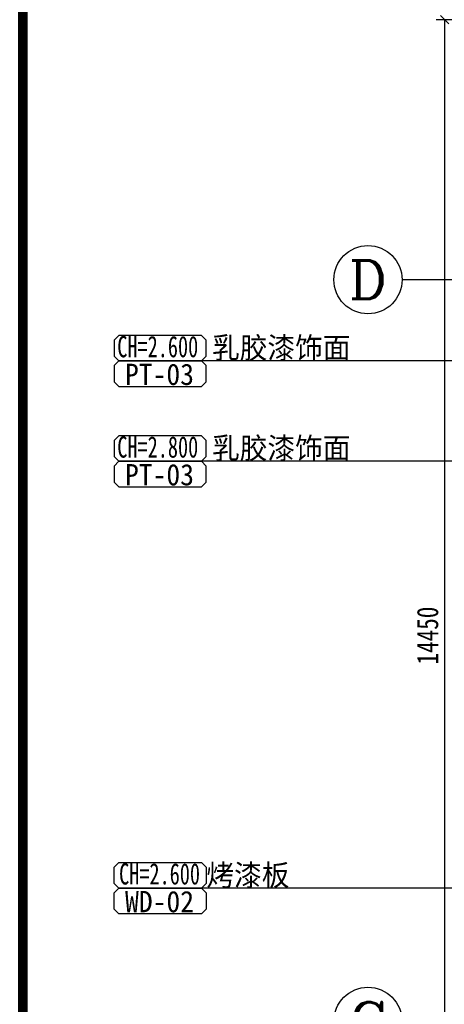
# Model space of a CAD drawing. Header units: millimetres. Extents: x -539149 to -534375, y 505028 to 505469.
# Tile 54 of 135: x -536751 to -536701, y 505250 to 505365. Entities that reach past the tile are written whole.
import ezdxf
from ezdxf.enums import TextEntityAlignment as Align

# ---------------------------------------------------------------- set-up
doc = ezdxf.new("R2010")
doc.units = ezdxf.units.MM
doc.header["$LTSCALE"] = 10
for name, color, linetype in [('A-建筑-拆墙', 251, 'Continuous'), ('A-建筑-窗户', 4, 'Continuous'), ('A-建筑-轴号', 3, 'Continuous'), ('A2图框$0$E-图框', 100, 'Continuous'), ('AXIS_TEXT', 50, 'Continuous'), ('B-平面-尺寸', 8, 'Continuous'), ('E--图例', 3, 'Continuous'), ('E-文本', 7, 'Continuous'), ('F-文本', 61, 'Continuous')]:
    doc.layers.add(name, color=color, linetype=linetype)
doc.styles.add('-宋体', font='txt', dxfattribs={"width": 0.8})
doc.styles.add('_TCH_AXIS', font='COMPLEX', dxfattribs={"bigfont": 'GBCBIG'})
doc.styles.add('CCD_DIM', font='txt', dxfattribs={"width": 0.8})
doc.styles.add('COMPLEX', font='COMPLEX')
doc.styles.add('TXT', font='gbenor.shx', dxfattribs={"width": 0.7})
doc.dimstyles.new('1', dxfattribs={"dimscale": 0, "dimtxt": 2.5, "dimasz": 1.5, "dimexe": 1, "dimexo": 0, "dimgap": 0.3, "dimtad": 1, "dimdec": 0, "dimzin": 0, "dimdsep": 46, "dimtxsty": 'Standard', "dimblk": 'ARCHTICK', "dimcen": 0.09, "dimclrd": 8, "dimclre": 8, "dimclrt": 4, "dimadec": 0, "dimazin": 0, "dimtfac": 1, "dimtdec": 0, "dimtix": 1, "dimtofl": 0, "dimtmove": 2, "dimatfit": 3, "dimldrblk": 'DOTSMALL', "dimfxl": 5, "dimfxlon": 1, "dimtolj": 1, "dimtzin": 0, "dimarcsym": 0})
doc.dimstyles.new('1-1', dxfattribs={"dimscale": 0, "dimtxt": 2.5, "dimasz": 1, "dimexe": 1, "dimexo": 1, "dimgap": 0.75, "dimtad": 1, "dimdec": 0, "dimrnd": 0.004999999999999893, "dimzin": 0, "dimdsep": 46, "dimtxsty": 'CCD_DIM', "dimblk": 'ARCHTICK', "dimcen": 0.13, "dimclrd": 44, "dimclre": 44, "dimclrt": 50, "dimadec": 0, "dimazin": 0, "dimtfac": 1, "dimtdec": 0, "dimtix": 1, "dimtmove": 2, "dimatfit": 3, "dimldrblk": 'HBA_Leader_Dot', "dimfxl": 5, "dimfxlon": 1, "dimtvp": 1, "dimtolj": 1, "dimtzin": 0, "dimarcsym": 0})

# ---------------------------------------------------------------- blocks, each defined once
blk = doc.blocks.new('_ArchTick')
at = {"color": 0, "linetype": 'ByBlock', "const_width": 0.15}
blk.add_lwpolyline([(-0.5, -0.5), (0.5, 0.5)], dxfattribs=at)
blk = doc.blocks.new('HBA_Leader_Dot')
at = {"color": 0, "linetype": 'ByBlock'}
blk.add_line((-5, 0), (-10, 0), dxfattribs=at)
at = {"color": 0, "linetype": 'ByBlock', "const_width": 5}
blk.add_lwpolyline([(-2.5, 0, 1), (2.5, 0, 1)], format="xyb", close=True, dxfattribs=at)
blk = doc.blocks.new('_AXISO')
blk.add_circle((0, 0), 0.5)
at = {"layer": 'AXIS_TEXT', "style": 'COMPLEX', "width": 1.041666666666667}
blk.add_attdef('A', text='', height=0.56, dxfattribs=at).set_placement((-0.25, -0.28), (0.25, -0.28), align=Align.FIT)
blk = doc.blocks.new('A2图框')
at = {"layer": 'A2图框$0$E-图框', "color": 4, "const_width": 1.131313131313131}
blk.add_lwpolyline([(-363.4031259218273, 295.2979469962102), (209.3847528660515, 295.2979469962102), (209.3847528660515, -104.9040732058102), (-363.4031259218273, -104.9040732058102)], close=True, dxfattribs=at)
blk = doc.blocks.new('材料编号1')
at = {"layer": 'E--图例', "color": 3}
blk.add_lwpolyline([(8.715155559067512, -1.898066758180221), (8.715155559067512, -0.6366033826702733), (8.345887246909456, -0.2673350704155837), (1.889200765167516, -0.2673350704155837), (1.519932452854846, -0.6366033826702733), (1.519932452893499, -1.898066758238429), (1.889200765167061, -2.267335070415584), (8.345887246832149, -2.26733507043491)], close=True, dxfattribs=at)
at = {"layer": 'E-文本', "style": 'TXT', "width": 0.7}
blk.add_attdef('编号', (1.608281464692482, -2.295733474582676), '', height=2, dxfattribs=at)

msp = doc.modelspace()

# ---------------------------------------------------------------- linework, layer by layer
at = {"layer": 'A-建筑-轴号', "ltscale": 0.01}
msp.add_line((-536691.1732111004, 505334.6987272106, 0.06894340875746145), (-536706.1732111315, 505334.6987272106, 0.06894340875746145), dxfattribs=at)

# ---------------------------------------------------------------- block references
at = {"layer": 'A-建筑-窗户', "ltscale": 0.5}
msp.add_blockref('A2图框', (-536387.2452260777, 505153.3127202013), dxfattribs=at)
at = {"layer": 'A-建筑-轴号', "ltscale": 0.01}
ref = msp.add_blockref('_AXISO', (-536710.1732111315, 505334.6987272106, 0.06894340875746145), dxfattribs=dict(at, xscale=8, yscale=8, zscale=8))
ref.add_attrib('A', 'D', dxfattribs={"layer": 'AXIS_TEXT', "height": 4.525483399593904, "style": '_TCH_AXIS', "width": 1.235294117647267}).set_placement((-536712.4359528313, 505332.4359855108, 0.06894340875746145), (-536707.9104694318, 505332.4359855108, 0.06894340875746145), align=Align.FIT)
ref = msp.add_blockref('_AXISO', (-536710.1732111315, 505247.6987272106, 0.06894340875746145), dxfattribs=dict(at, xscale=8, yscale=8, zscale=8))
ref.add_attrib('A', 'C', dxfattribs={"layer": 'AXIS_TEXT', "height": 4.525483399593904, "style": '_TCH_AXIS', "width": 1.400000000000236}).set_placement((-536712.4359528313, 505245.4359855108, 0.06894340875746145), (-536707.9104694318, 505245.4359855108, 0.06894340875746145), align=Align.FIT)
at = {"layer": 'F-文本', "color": 43}
ref = msp.add_blockref('材料编号1', (-536726.8436344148, 505324.7713179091), dxfattribs=dict(at, xscale=1.5, yscale=1.5, zscale=1.5, rotation=180))
ref.add_attrib('编号', 'CH=2.600', (-536739.5580614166, 505325.6023469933), dxfattribs={"color": 7, "height": 2.5, "style": '-宋体', "width": 0.6970431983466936})
ref = msp.add_blockref('材料编号1', (-536726.8436344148, 505321.7713179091), dxfattribs=dict(at, xscale=1.5, yscale=1.5, zscale=1.5, rotation=180))
ref.add_attrib('编号', 'PT-03', (-536738.6596770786, 505322.3488208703), dxfattribs={"color": 7, "height": 2.5, "style": '-宋体', "width": 0.9515624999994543})
ref = msp.add_blockref('材料编号1', (-536726.8436344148, 505312.9974858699), dxfattribs=dict(at, xscale=1.5, yscale=1.5, zscale=1.5, rotation=180))
ref.add_attrib('编号', 'CH=2.800', (-536739.5580614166, 505313.8285149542), dxfattribs={"color": 7, "height": 2.5, "style": '-宋体', "width": 0.6970431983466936})
ref = msp.add_blockref('材料编号1', (-536726.8436344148, 505309.9974858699), dxfattribs=dict(at, xscale=1.5, yscale=1.5, zscale=1.5, rotation=180))
ref.add_attrib('编号', 'PT-03', (-536738.6596770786, 505310.5749888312), dxfattribs={"color": 7, "height": 2.5, "style": '-宋体', "width": 0.9515624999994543})
ref = msp.add_blockref('材料编号1', (-536742.1962664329, 505262.9218811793), dxfattribs=dict(at, xscale=-1.5, yscale=1.5, zscale=1.5, rotation=180))
ref.add_attrib('编号', 'CH=2.600', (-536739.3469369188, 505263.7529102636), dxfattribs={"color": 7, "height": 2.5, "style": '-宋体', "width": 0.6970431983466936})
ref = msp.add_blockref('材料编号1', (-536742.1962664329, 505259.9218811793), dxfattribs=dict(at, xscale=-1.5, yscale=1.5, zscale=1.5, rotation=180))
ref.add_attrib('编号', 'WD-02', (-536738.6535310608, 505260.4993841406), dxfattribs={"color": 7, "height": 2.5, "style": '-宋体', "width": 0.9515624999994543})

# ---------------------------------------------------------------- texts
at = {"layer": 'E-文本', "char_height": 2.5, "width": 67.27353787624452, "attachment_point": 7, "style": '-宋体'}
for s, insert in [('{\\W1;乳胶漆饰面}', (-536728.458223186, 505325.1723205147)), ('{\\W1;乳胶漆饰面}', (-536728.458223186, 505313.3984884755)), ('{\\W1;烤漆板}', (-536729.1235330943, 505263.3228837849))]:
    msp.add_mtext(s, dxfattribs=dict(at, insert=insert))

# ---------------------------------------------------------------- dimensions: what is measured, and where the dimension line sits
at = {"layer": 'B-平面-尺寸', "ltscale": 0.01}
msp.add_aligned_dim(p1=(-536686.1732111, 505220.6987272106, 0.06894340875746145), p2=(-536686.1732111, 505365.1987272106, 0.06894340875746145), distance=15.000000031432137, dimstyle='1-1', override={"dimscale": 0.9999999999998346, "dimlfac": 100}, dxfattribs=at).render()

# ---------------------------------------------------------------- leaders
at = {"layer": 'A-建筑-拆墙'}
for points in [[(-536639.1504017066, 505325.1723205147), (-536729.6774355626, 505325.1723205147)], [(-536650.3702346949, 505313.3984884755), (-536729.6774355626, 505313.3984884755)], [(-536613.7716135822, 505263.322883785), (-536729.6774355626, 505263.322883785)]]:
    msp.add_leader(points, dimstyle='1', override={"dimscale": 0.1171617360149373, "dimasz": 0.75, "dimtad": 0, "dimldrblk": 'Dot'}, dxfattribs=at)

doc.saveas('drawing.dxf')
